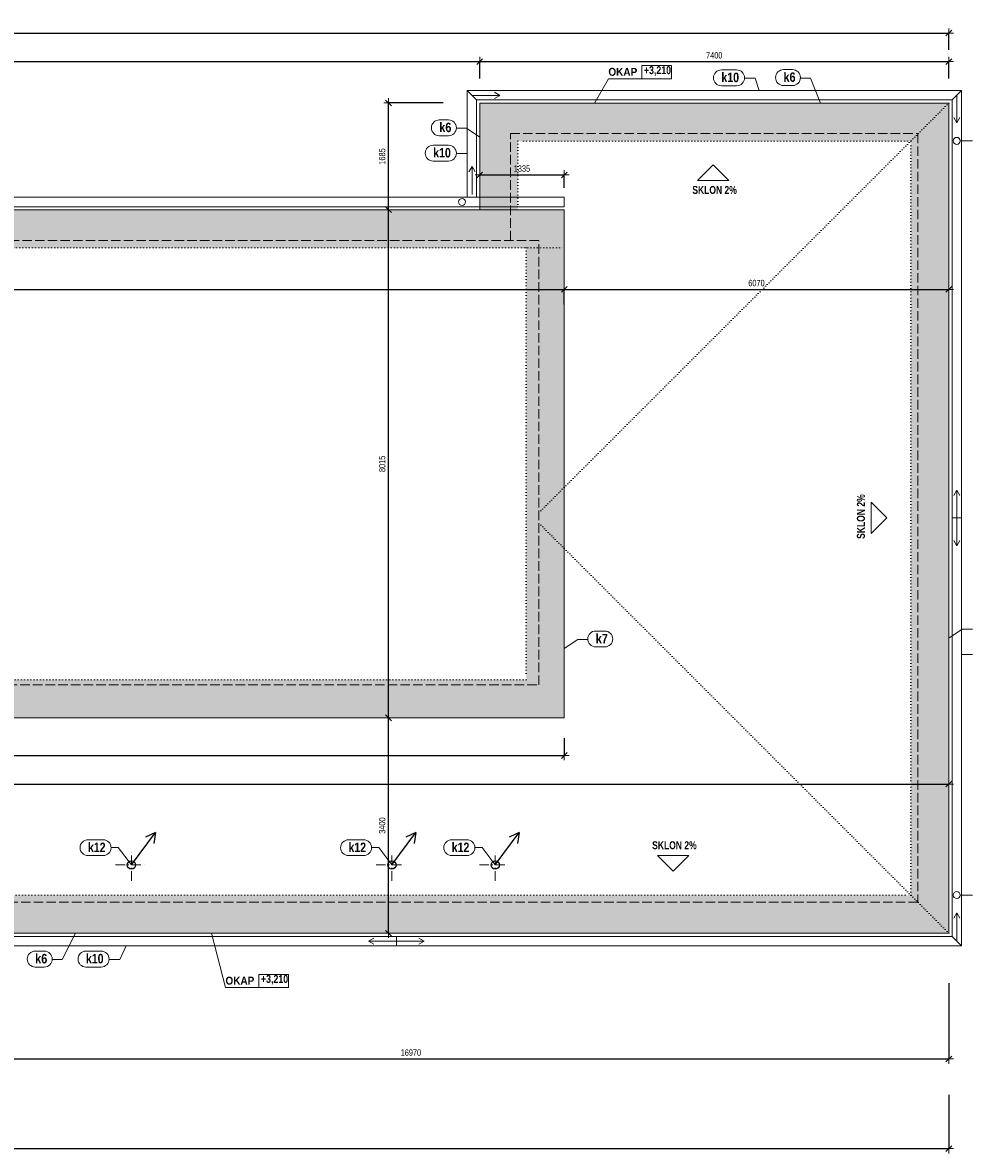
# Model space of a CAD drawing. Header units: millimetres. Extents: x -19286 to 33222, y -61558 to -43720.
# Tile 5 of 6: x 9481 to 24467, y -61558 to -43720. Entities that reach past the tile are written whole.
import ezdxf

# ---------------------------------------------------------------- set-up
doc = ezdxf.new("R2010")
doc.units = ezdxf.units.MM
doc.header["$PDMODE"] = 65
for name, pattern in [('Carkovana 2x_1', [200, 150, -50]), ('Cerchovana_1', [250, 150, -50, 0, -50]), ('JIS_08_37', [50, 0, -50]), ('Teckovana 0.5x_2', [40, 0, -40])]:
    doc.linetypes.add(name, pattern=pattern)
doc.layers.add('XR$1$VÝKRES STŘECHY - NÁVRH_1', color=7, linetype='Continuous', lineweight=25)
doc.styles.add('ARIALNARROW', font='ARIALN.TTF')
doc.dimstyles.new('DIMSTYLE_3', dxfattribs={"dimtxt": 100, "dimasz": 150, "dimexe": 0, "dimexo": 0, "dimgap": 50, "dimtad": 2, "dimdec": 0, "dimrnd": 5, "dimzin": 12, "dimdsep": 46, "dimtxsty": 'ARIALNARROW', "dimblk1": 'ALL_ML_STRICH', "dimblk2": 'ALL_ML_STRICH', "dimsah": 1, "dimcen": 0, "dimclrd": 6, "dimclre": 6, "dimclrt": 6, "dimadec": 0, "dimazin": 0, "dimtfac": 1, "dimtdec": 0, "dimtix": 1, "dimtmove": 2, "dimatfit": 3, "dimfxl": 0, "dimtzin": 0, "dimlwd": 0, "dimlwe": 13, "dimarcsym": 0})

# ---------------------------------------------------------------- blocks, each defined once
blk = doc.blocks.new('ALL_ML_STRICH')
at = {"color": 0, "linetype": 'ByBlock', "lineweight": -2}
for p, q in [((-1, 0), (0.5, 0)), ((-0.3, -0.3), (0.3, 0.3)), ((0, -0.5), (0, 0.5))]:
    blk.add_line(p, q, dxfattribs=at)
blk = doc.blocks.new('*D7')
at = {"layer": 'DEFPOINTS', "color": 6, "linetype": 'Continuous', "lineweight": 13}
for p in [(-11025, -44336), (-11025, -44988), (16694, -44988)]:
    blk.add_point(p, dxfattribs=at)
at = {"layer": 'XR$1$VÝKRES STŘECHY - NÁVRH_1', "color": 6, "linetype": 'Continuous', "lineweight": -2}
for p, q in [((-11025, -44599), (-11025, -44336)), ((-11025, -44336), (16694, -44336)), ((16694, -44599), (16694, -44336))]:
    blk.add_line(p, q, dxfattribs=at)
at = {"layer": 'XR$1$VÝKRES STŘECHY - NÁVRH_1', "color": 6, "linetype": 'Continuous', "lineweight": 13, "xscale": 150, "yscale": 150, "zscale": 150, "rotation": 180}
blk.add_blockref('ALL_ML_STRICH', (-11025, -44336), dxfattribs=at)
at = {"layer": 'XR$1$VÝKRES STŘECHY - NÁVRH_1', "color": 6, "linetype": 'Continuous', "lineweight": 13, "xscale": 150, "yscale": 150, "zscale": 150}
blk.add_blockref('ALL_ML_STRICH', (16694, -44336), dxfattribs=at)
at = {"layer": 'XR$1$VÝKRES STŘECHY - NÁVRH_1', "color": 6, "linetype": 'Continuous', "lineweight": 13, "insert": (2830, -44236), "char_height": 100, "width": 405.71, "attachment_point": 5, "style": 'ARIALNARROW'}
blk.add_mtext('\\W0.81;\\A1;{27720}', dxfattribs=at)
blk = doc.blocks.new('*D8')
at = {"layer": 'DEFPOINTS', "color": 6, "linetype": 'Continuous', "lineweight": 13}
for p in [(16694, -44336), (16694, -44988), (24095, -44988)]:
    blk.add_point(p, dxfattribs=at)
at = {"layer": 'XR$1$VÝKRES STŘECHY - NÁVRH_1', "color": 6, "linetype": 'Continuous', "lineweight": -2}
for p, q in [((16694, -44599), (16694, -44336)), ((16694, -44336), (24095, -44336)), ((24095, -44599), (24095, -44336))]:
    blk.add_line(p, q, dxfattribs=at)
at = {"layer": 'XR$1$VÝKRES STŘECHY - NÁVRH_1', "color": 6, "linetype": 'Continuous', "lineweight": 13, "xscale": 150, "yscale": 150, "zscale": 150, "rotation": 180}
blk.add_blockref('ALL_ML_STRICH', (16694, -44336), dxfattribs=at)
at = {"layer": 'XR$1$VÝKRES STŘECHY - NÁVRH_1', "color": 6, "linetype": 'Continuous', "lineweight": 13, "xscale": 150, "yscale": 150, "zscale": 150}
blk.add_blockref('ALL_ML_STRICH', (24095, -44336), dxfattribs=at)
at = {"layer": 'XR$1$VÝKRES STŘECHY - NÁVRH_1', "color": 6, "linetype": 'Continuous', "lineweight": 13, "insert": (20394, -44236), "char_height": 100, "width": 324.57, "attachment_point": 5, "style": 'ARIALNARROW'}
blk.add_mtext('\\W0.81;\\A1;{7400}', dxfattribs=at)
blk = doc.blocks.new('*D9')
at = {"layer": 'DEFPOINTS', "color": 6, "linetype": 'Continuous', "lineweight": 13}
for p in [(18027, -54687), (15254, -58085), (17220, -58085)]:
    blk.add_point(p, dxfattribs=at)
at = {"layer": 'XR$1$VÝKRES STŘECHY - NÁVRH_1', "color": 6, "linetype": 'Continuous', "lineweight": -2}
for p, q in [((15254, -54687), (15254, -54687)), ((15254, -58085), (15254, -54687)), ((15254, -58085), (15254, -58085))]:
    blk.add_line(p, q, dxfattribs=at)
at = {"layer": 'XR$1$VÝKRES STŘECHY - NÁVRH_1', "color": 6, "linetype": 'Continuous', "lineweight": 13, "xscale": 150, "yscale": 150, "zscale": 150}
for p, rotation in [((15254, -54687), 90), ((15254, -58085), 270)]:
    blk.add_blockref('ALL_ML_STRICH', p, dxfattribs=dict(at, rotation=rotation))
at = {"layer": 'XR$1$VÝKRES STŘECHY - NÁVRH_1', "color": 6, "linetype": 'Continuous', "lineweight": 13, "insert": (15154, -56387), "char_height": 100, "width": 324.57, "attachment_point": 5, "rotation": 90, "style": 'ARIALNARROW'}
blk.add_mtext('\\W0.81;\\A1;{3400}', dxfattribs=at)
blk = doc.blocks.new('*D10')
at = {"layer": 'DEFPOINTS', "color": 6, "linetype": 'Continuous', "lineweight": 13}
for p in [(16694, -46673), (15254, -54687), (18027, -54687)]:
    blk.add_point(p, dxfattribs=at)
at = {"layer": 'XR$1$VÝKRES STŘECHY - NÁVRH_1', "color": 6, "linetype": 'Continuous', "lineweight": -2}
for p, q in [((15254, -46673), (15254, -46673)), ((15254, -54687), (15254, -46673)), ((15254, -54687), (15254, -54687))]:
    blk.add_line(p, q, dxfattribs=at)
at = {"layer": 'XR$1$VÝKRES STŘECHY - NÁVRH_1', "color": 6, "linetype": 'Continuous', "lineweight": 13, "xscale": 150, "yscale": 150, "zscale": 150}
for p, rotation in [((15254, -46673), 90), ((15254, -54687), 270)]:
    blk.add_blockref('ALL_ML_STRICH', p, dxfattribs=dict(at, rotation=rotation))
at = {"layer": 'XR$1$VÝKRES STŘECHY - NÁVRH_1', "color": 6, "linetype": 'Continuous', "lineweight": 13, "insert": (15154, -50681), "char_height": 100, "width": 324.57, "attachment_point": 5, "rotation": 90, "style": 'ARIALNARROW'}
blk.add_mtext('\\W0.81;\\A1;{8015}', dxfattribs=at)
blk = doc.blocks.new('*D11')
at = {"layer": 'DEFPOINTS', "color": 6, "linetype": 'Continuous', "lineweight": 13}
for p in [(16694, -44988), (15254, -46673), (16694, -46673)]:
    blk.add_point(p, dxfattribs=at)
at = {"layer": 'XR$1$VÝKRES STŘECHY - NÁVRH_1', "color": 6, "linetype": 'Continuous', "lineweight": -2}
for p, q in [((16119, -44988), (15254, -44988)), ((15254, -46673), (15254, -44988)), ((15254, -46673), (15254, -46673))]:
    blk.add_line(p, q, dxfattribs=at)
at = {"layer": 'XR$1$VÝKRES STŘECHY - NÁVRH_1', "color": 6, "linetype": 'Continuous', "lineweight": 13, "xscale": 150, "yscale": 150, "zscale": 150}
for p, rotation in [((15254, -44988), 90), ((15254, -46673), 270)]:
    blk.add_blockref('ALL_ML_STRICH', p, dxfattribs=dict(at, rotation=rotation))
at = {"layer": 'XR$1$VÝKRES STŘECHY - NÁVRH_1', "color": 6, "linetype": 'Continuous', "lineweight": 13, "insert": (15154, -45832), "char_height": 100, "width": 324.57, "attachment_point": 5, "rotation": 90, "style": 'ARIALNARROW'}
blk.add_mtext('\\W0.81;\\A1;{1685}', dxfattribs=at)
blk = doc.blocks.new('*D14')
at = {"layer": 'DEFPOINTS', "color": 6, "linetype": 'Continuous', "lineweight": 13}
for p in [(7127, -58085), (24095, -58085), (7127, -60068)]:
    blk.add_point(p, dxfattribs=at)
at = {"layer": 'XR$1$VÝKRES STŘECHY - NÁVRH_1', "color": 6, "linetype": 'Continuous', "lineweight": -2}
for p, q in [((24095, -58875), (24095, -60068)), ((7127, -60017), (7127, -60068)), ((7127, -60068), (24095, -60068))]:
    blk.add_line(p, q, dxfattribs=at)
at = {"layer": 'XR$1$VÝKRES STŘECHY - NÁVRH_1', "color": 6, "linetype": 'Continuous', "lineweight": 13, "xscale": 150, "yscale": 150, "zscale": 150, "rotation": 180}
blk.add_blockref('ALL_ML_STRICH', (7127, -60068), dxfattribs=at)
at = {"layer": 'XR$1$VÝKRES STŘECHY - NÁVRH_1', "color": 6, "linetype": 'Continuous', "lineweight": 13, "xscale": 150, "yscale": 150, "zscale": 150}
blk.add_blockref('ALL_ML_STRICH', (24095, -60068), dxfattribs=at)
at = {"layer": 'XR$1$VÝKRES STŘECHY - NÁVRH_1', "color": 6, "linetype": 'Continuous', "lineweight": 13, "insert": (15607, -59968), "char_height": 100, "width": 405.71, "attachment_point": 5, "style": 'ARIALNARROW'}
blk.add_mtext('\\W0.81;\\A1;{16970}', dxfattribs=at)
blk = doc.blocks.new('*D15')
at = {"layer": 'DEFPOINTS', "color": 6, "linetype": 'Continuous', "lineweight": 13}
for p in [(-18426, -55731), (-18426, -58085), (24095, -58085)]:
    blk.add_point(p, dxfattribs=at)
at = {"layer": 'XR$1$VÝKRES STŘECHY - NÁVRH_1', "color": 6, "linetype": 'Continuous', "lineweight": -2}
for p, q in [((-18426, -55731), (-18426, -55731)), ((-18426, -55731), (24095, -55731)), ((24095, -55731), (24095, -55731))]:
    blk.add_line(p, q, dxfattribs=at)
at = {"layer": 'XR$1$VÝKRES STŘECHY - NÁVRH_1', "color": 6, "linetype": 'Continuous', "lineweight": 13, "xscale": 150, "yscale": 150, "zscale": 150, "rotation": 180}
blk.add_blockref('ALL_ML_STRICH', (-18426, -55731), dxfattribs=at)
at = {"layer": 'XR$1$VÝKRES STŘECHY - NÁVRH_1', "color": 6, "linetype": 'Continuous', "lineweight": 13, "xscale": 150, "yscale": 150, "zscale": 150}
blk.add_blockref('ALL_ML_STRICH', (24095, -55731), dxfattribs=at)
at = {"layer": 'XR$1$VÝKRES STŘECHY - NÁVRH_1', "color": 6, "linetype": 'Continuous', "lineweight": 13, "insert": (2830, -55631), "char_height": 100, "width": 405.71, "attachment_point": 5, "style": 'ARIALNARROW'}
blk.add_mtext('\\W0.81;\\A1;{42520}', dxfattribs=at)
blk = doc.blocks.new('*D29')
at = {"layer": 'DEFPOINTS', "color": 6, "linetype": 'Continuous', "lineweight": 13}
for p in [(24095, -44988), (24095, -58085), (25260, -58085)]:
    blk.add_point(p, dxfattribs=at)
at = {"layer": 'XR$1$VÝKRES STŘECHY - NÁVRH_1', "color": 6, "linetype": 'Continuous', "lineweight": -2}
for p, q in [((24717, -44988), (25260, -44988)), ((25260, -58085), (25260, -44988)), ((24717, -58085), (25260, -58085))]:
    blk.add_line(p, q, dxfattribs=at)
at = {"layer": 'XR$1$VÝKRES STŘECHY - NÁVRH_1', "color": 6, "linetype": 'Continuous', "lineweight": 13, "xscale": 150, "yscale": 150, "zscale": 150}
for p, rotation in [((25260, -44988), 90), ((25260, -58085), 270)]:
    blk.add_blockref('ALL_ML_STRICH', p, dxfattribs=dict(at, rotation=rotation))
at = {"layer": 'XR$1$VÝKRES STŘECHY - NÁVRH_1', "color": 6, "linetype": 'Continuous', "lineweight": 13, "insert": (25160, -51541), "char_height": 100, "width": 405.71, "attachment_point": 5, "rotation": 90, "style": 'ARIALNARROW'}
blk.add_mtext('\\W0.81;\\A1;{13095}', dxfattribs=at)
blk = doc.blocks.new('*D30')
at = {"layer": 'DEFPOINTS', "color": 6, "linetype": 'Continuous', "lineweight": 13}
for p in [(-18426, -58085), (24095, -58085), (-18426, -61483)]:
    blk.add_point(p, dxfattribs=at)
at = {"layer": 'XR$1$VÝKRES STŘECHY - NÁVRH_1', "color": 6, "linetype": 'Continuous', "lineweight": -2}
for p, q in [((-18426, -60508), (-18426, -61483)), ((24095, -60634), (24095, -61483)), ((-18426, -61483), (24095, -61483))]:
    blk.add_line(p, q, dxfattribs=at)
at = {"layer": 'XR$1$VÝKRES STŘECHY - NÁVRH_1', "color": 6, "linetype": 'Continuous', "lineweight": 13, "xscale": 150, "yscale": 150, "zscale": 150, "rotation": 180}
blk.add_blockref('ALL_ML_STRICH', (-18426, -61483), dxfattribs=at)
at = {"layer": 'XR$1$VÝKRES STŘECHY - NÁVRH_1', "color": 6, "linetype": 'Continuous', "lineweight": 13, "xscale": 150, "yscale": 150, "zscale": 150}
blk.add_blockref('ALL_ML_STRICH', (24095, -61483), dxfattribs=at)
at = {"layer": 'XR$1$VÝKRES STŘECHY - NÁVRH_1', "color": 6, "linetype": 'Continuous', "lineweight": 13, "insert": (2830, -61383), "char_height": 100, "width": 405.71, "attachment_point": 5, "style": 'ARIALNARROW'}
blk.add_mtext('\\W0.81;\\A1;{42520}', dxfattribs=at)
blk = doc.blocks.new('*D31')
at = {"layer": 'DEFPOINTS', "color": 6, "linetype": 'Continuous', "lineweight": 13}
for p in [(-12358, -54687), (18027, -54687), (-12358, -55281)]:
    blk.add_point(p, dxfattribs=at)
at = {"layer": 'XR$1$VÝKRES STŘECHY - NÁVRH_1', "color": 6, "linetype": 'Continuous', "lineweight": -2}
for p, q in [((-12358, -54975), (-12358, -55281)), ((18027, -55007), (18027, -55281)), ((-12358, -55281), (18027, -55281))]:
    blk.add_line(p, q, dxfattribs=at)
at = {"layer": 'XR$1$VÝKRES STŘECHY - NÁVRH_1', "color": 6, "linetype": 'Continuous', "lineweight": 13, "xscale": 150, "yscale": 150, "zscale": 150, "rotation": 180}
blk.add_blockref('ALL_ML_STRICH', (-12358, -55281), dxfattribs=at)
at = {"layer": 'XR$1$VÝKRES STŘECHY - NÁVRH_1', "color": 6, "linetype": 'Continuous', "lineweight": 13, "xscale": 150, "yscale": 150, "zscale": 150}
blk.add_blockref('ALL_ML_STRICH', (18027, -55281), dxfattribs=at)
at = {"layer": 'XR$1$VÝKRES STŘECHY - NÁVRH_1', "color": 6, "linetype": 'Continuous', "lineweight": 13, "insert": (2830, -55181), "char_height": 100, "width": 405.71, "attachment_point": 5, "style": 'ARIALNARROW'}
blk.add_mtext('\\W0.81;\\A1;{30385}', dxfattribs=at)
blk = doc.blocks.new('*D32')
at = {"layer": 'DEFPOINTS', "color": 6, "linetype": 'Continuous', "lineweight": 13}
for p in [(16694, -46123), (16694, -46212), (18027, -46673)]:
    blk.add_point(p, dxfattribs=at)
at = {"layer": 'XR$1$VÝKRES STŘECHY - NÁVRH_1', "color": 6, "linetype": 'Continuous', "lineweight": -2}
for p, q in [((16694, -46123), (16694, -46123)), ((16694, -46123), (18027, -46123)), ((18027, -46324), (18027, -46123))]:
    blk.add_line(p, q, dxfattribs=at)
at = {"layer": 'XR$1$VÝKRES STŘECHY - NÁVRH_1', "color": 6, "linetype": 'Continuous', "lineweight": 13, "xscale": 150, "yscale": 150, "zscale": 150, "rotation": 180}
blk.add_blockref('ALL_ML_STRICH', (16694, -46123), dxfattribs=at)
at = {"layer": 'XR$1$VÝKRES STŘECHY - NÁVRH_1', "color": 6, "linetype": 'Continuous', "lineweight": 13, "xscale": 150, "yscale": 150, "zscale": 150}
blk.add_blockref('ALL_ML_STRICH', (18027, -46123), dxfattribs=at)
at = {"layer": 'XR$1$VÝKRES STŘECHY - NÁVRH_1', "color": 6, "linetype": 'Continuous', "lineweight": 13, "insert": (17359, -46023), "char_height": 100, "width": 324.57, "attachment_point": 5, "style": 'ARIALNARROW'}
blk.add_mtext('\\W0.81;\\A1;{1335}', dxfattribs=at)
blk = doc.blocks.new('*D37')
at = {"layer": 'DEFPOINTS', "color": 6, "linetype": 'Continuous', "lineweight": 13}
for p in [(-12358, -46673), (18027, -46673), (-12358, -47929)]:
    blk.add_point(p, dxfattribs=at)
at = {"layer": 'XR$1$VÝKRES STŘECHY - NÁVRH_1', "color": 6, "linetype": 'Continuous', "lineweight": -2}
for p, q in [((-12358, -48169), (-12358, -47929)), ((-12358, -47929), (18027, -47929)), ((18027, -48169), (18027, -47929))]:
    blk.add_line(p, q, dxfattribs=at)
at = {"layer": 'XR$1$VÝKRES STŘECHY - NÁVRH_1', "color": 6, "linetype": 'Continuous', "lineweight": 13, "xscale": 150, "yscale": 150, "zscale": 150, "rotation": 180}
blk.add_blockref('ALL_ML_STRICH', (-12358, -47929), dxfattribs=at)
at = {"layer": 'XR$1$VÝKRES STŘECHY - NÁVRH_1', "color": 6, "linetype": 'Continuous', "lineweight": 13, "xscale": 150, "yscale": 150, "zscale": 150}
blk.add_blockref('ALL_ML_STRICH', (18027, -47929), dxfattribs=at)
at = {"layer": 'XR$1$VÝKRES STŘECHY - NÁVRH_1', "color": 6, "linetype": 'Continuous', "lineweight": 13, "insert": (2830, -47829), "char_height": 100, "width": 405.71, "attachment_point": 5, "style": 'ARIALNARROW'}
blk.add_mtext('\\W0.81;\\A1;{30385}', dxfattribs=at)
blk = doc.blocks.new('*D38')
at = {"layer": 'DEFPOINTS', "color": 6, "linetype": 'Continuous', "lineweight": 13}
for p in [(18027, -46673), (24095, -47596), (18027, -47929)]:
    blk.add_point(p, dxfattribs=at)
at = {"layer": 'XR$1$VÝKRES STŘECHY - NÁVRH_1', "color": 6, "linetype": 'Continuous', "lineweight": -2}
for p, q in [((18027, -48169), (18027, -47929)), ((18027, -47929), (24095, -47929)), ((24095, -47929), (24095, -47929))]:
    blk.add_line(p, q, dxfattribs=at)
at = {"layer": 'XR$1$VÝKRES STŘECHY - NÁVRH_1', "color": 6, "linetype": 'Continuous', "lineweight": 13, "xscale": 150, "yscale": 150, "zscale": 150, "rotation": 180}
blk.add_blockref('ALL_ML_STRICH', (18027, -47929), dxfattribs=at)
at = {"layer": 'XR$1$VÝKRES STŘECHY - NÁVRH_1', "color": 6, "linetype": 'Continuous', "lineweight": 13, "xscale": 150, "yscale": 150, "zscale": 150}
blk.add_blockref('ALL_ML_STRICH', (24095, -47929), dxfattribs=at)
at = {"layer": 'XR$1$VÝKRES STŘECHY - NÁVRH_1', "color": 6, "linetype": 'Continuous', "lineweight": 13, "insert": (21060, -47829), "char_height": 100, "width": 324.57, "attachment_point": 5, "style": 'ARIALNARROW'}
blk.add_mtext('\\W0.81;\\A1;{6070}', dxfattribs=at)
blk = doc.blocks.new('*D39')
at = {"layer": 'DEFPOINTS', "color": 6, "linetype": 'Continuous', "lineweight": 13}
for p in [(-18426, -43886), (-18426, -44988), (24095, -44988)]:
    blk.add_point(p, dxfattribs=at)
at = {"layer": 'XR$1$VÝKRES STŘECHY - NÁVRH_1', "color": 6, "linetype": 'Continuous', "lineweight": -2}
for p, q in [((-18426, -44146), (-18426, -43886)), ((-18426, -43886), (24095, -43886)), ((24095, -44147), (24095, -43886))]:
    blk.add_line(p, q, dxfattribs=at)
at = {"layer": 'XR$1$VÝKRES STŘECHY - NÁVRH_1', "color": 6, "linetype": 'Continuous', "lineweight": 13, "xscale": 150, "yscale": 150, "zscale": 150, "rotation": 180}
blk.add_blockref('ALL_ML_STRICH', (-18426, -43886), dxfattribs=at)
at = {"layer": 'XR$1$VÝKRES STŘECHY - NÁVRH_1', "color": 6, "linetype": 'Continuous', "lineweight": 13, "xscale": 150, "yscale": 150, "zscale": 150}
blk.add_blockref('ALL_ML_STRICH', (24095, -43886), dxfattribs=at)
at = {"layer": 'XR$1$VÝKRES STŘECHY - NÁVRH_1', "color": 6, "linetype": 'Continuous', "lineweight": 13, "insert": (2830, -43786), "char_height": 100, "width": 405.71, "attachment_point": 5, "style": 'ARIALNARROW'}
blk.add_mtext('\\W0.81;\\A1;{42520}', dxfattribs=at)

msp = doc.modelspace()

# ---------------------------------------------------------------- hatches: boundary and pattern name
at = {"layer": 'XR$1$VÝKRES STŘECHY - NÁVRH_1', "linetype": 'JIS_08_37', "lineweight": 13}
for color, points in [(81, [(-11024.6, -46673.5), (-11024.6, -44988.5), (-18426.1, -44988.5), (-18426.1, -58084.9), (24095.4, -58084.9), (24095.4, -44988.5), (16693.9, -44988.5), (16693.9, -46673.5), (17293.9, -46673.5), (17293.9, -45588.5), (23495.4, -45588.5), (23495.4, -57484.9), (-17826.1, -57484.9), (-17826.1, -45588.5), (-11624.6, -45588.5), (-11624.6, -46673.5)]), (131, [(-12357.8, -54686.7), (18027.2, -54686.7), (18027.2, -47273.5), (17427.2, -47273.5), (17427.2, -54086.7), (-11757.8, -54086.7), (-11757.8, -47273.5), (-12357.8, -47273.5)])]:
    msp.add_hatch(color=color, dxfattribs=at).paths.add_polyline_path(points)
at = {"layer": 'XR$1$VÝKRES STŘECHY - NÁVRH_1', "linetype": 'Continuous', "lineweight": 13}
msp.add_hatch(color=81, dxfattribs=at).paths.add_polyline_path([(-12357.8, -47273.5), (18027.2, -47273.5), (18027.2, -46673.5), (-12357.8, -46673.5)])

# ---------------------------------------------------------------- linework, layer by layer
at = {"layer": 'XR$1$VÝKRES STŘECHY - NÁVRH_1', "color": 3, "linetype": 'Continuous', "lineweight": 13}
for p, q in [((20746.7, -44466.5), (20506.7, -44466.5)), ((21629.5, -44462), (21485.5, -44462)), ((21752.5, -44594.1), (21912.5, -44594.1)), ((21912.5, -44594.1), (22070, -44988.5)), ((20746.7, -44716.5), (20506.7, -44716.5)), ((20869.7, -44598.6), (21041.2, -44598.6)), ((21041.2, -44598.6), (21101.1, -44788.5)), ((21629.5, -44712), (21485.5, -44712)), ((16199.4, -45254.9), (16055.4, -45254.9)), ((16322.4, -45387), (16482.4, -45387)), ((16482.4, -45387), (16693.9, -45528.8)), ((16199.4, -45654.9), (15959.4, -45654.9)), ((16199.4, -45504.9), (16055.4, -45504.9)), ((24466.9, -45585.1), (24275.4, -45585.1)), ((16322.4, -45787), (16493.9, -45787)), ((16199.4, -45904.9), (15959.4, -45904.9)), ((18667.7, -53317.9), (18523.7, -53317.9)), ((24306.9, -53286.8), (24095.4, -53428.6)), ((24466.9, -53286.8), (24306.9, -53286.8)), ((18238.7, -53450), (18027.2, -53591.7)), ((18398.7, -53450), (18238.7, -53450)), ((18667.7, -53567.9), (18523.7, -53567.9)), ((24466.9, -53686.8), (24295.4, -53686.8)), ((10751.7, -56610.7), (10511.7, -56610.7)), ((14861.7, -56610.7), (14621.7, -56610.7)), ((16491.7, -56610.7), (16251.7, -56610.7)), ((10751.7, -56860.7), (10511.7, -56860.7)), ((10879.5, -56734.1), (10989.5, -56734.1)), ((10989.5, -56734.1), (11198, -57008)), ((14861.7, -56860.7), (14621.7, -56860.7)), ((14989.5, -56734.1), (15099.5, -56734.1)), ((15099.5, -56734.1), (15308, -57008)), ((16491.7, -56860.7), (16251.7, -56860.7)), ((16619.5, -56734.1), (16729.5, -56734.1)), ((16729.5, -56734.1), (16938, -57008)), ((24466.9, -57483.3), (24275.4, -57483.3)), ((10105.5, -58500), (10317.1, -58084.9)), ((11014.2, -58500), (11113.9, -58284.9)), ((9822.5, -58367.9), (9678.5, -58367.9)), ((9945.5, -58500), (10105.5, -58500)), ((10719.7, -58367.9), (10479.7, -58367.9)), ((10842.7, -58500), (11014.2, -58500)), ((9822.5, -58617.9), (9678.5, -58617.9)), ((10719.7, -58617.9), (10479.7, -58617.9))]:
    msp.add_line(p, q, dxfattribs=at)
at = {"layer": 'XR$1$VÝKRES STŘECHY - NÁVRH_1', "color": 7, "linetype": 'Continuous', "lineweight": 13}
for p, q in [((18504.8, -44988.5), (18723.5, -44606.4)), ((18723.5, -44606.4), (19720.2, -44606.4)), ((16693.9, -46673.5), (16693.9, -44988.5)), ((16693.9, -44988.5), (24095.4, -44988.5)), ((24095.4, -44988.5), (24095.4, -58084.9)), ((20377.4, -45961.4), (20130, -46208.9)), ((20377.4, -45961.4), (20624.9, -46208.9)), ((20624.9, -46208.9), (20130, -46208.9)), ((-12357.8, -46673.5), (18027.2, -46673.5)), ((18027.2, -46673.5), (18027.2, -54686.7)), ((23117.4, -51534.2), (22869.9, -51286.7)), ((22869.9, -51286.7), (22869.9, -51781.7)), ((23117.4, -51534.2), (22869.9, -51781.7)), ((-12357.8, -54686.7), (18027.2, -54686.7)), ((19743.7, -57106.9), (19496.3, -56859.4)), ((19496.3, -56859.4), (19991.2, -56859.4)), ((19743.7, -57106.9), (19991.2, -56859.4)), ((-18426.1, -58084.9), (24095.4, -58084.9)), ((12462.9, -58084.9), (12681.5, -58942.8)), ((12681.5, -58942.8), (13678.2, -58942.8))]:
    msp.add_line(p, q, dxfattribs=at)
at = {"layer": 'XR$1$VÝKRES STŘECHY - NÁVRH_1', "color": 204, "linetype": 'Continuous', "lineweight": 13}
for p, q in [((16643.9, -44938.5), (16493.9, -44788.5)), ((16493.9, -46473.5), (16493.9, -44788.5)), ((16493.9, -44788.5), (24295.4, -44788.5)), ((16643.9, -44938.5), (16493.9, -44788.5)), ((16572.8, -44867.3), (17012.8, -44867.3)), ((16643.9, -44938.5), (16643.9, -46473.5)), ((24145.4, -44938.5), (16643.9, -44938.5)), ((17012.8, -44867.3), (16927.9, -44818.4)), ((17012.8, -44867.3), (16927.9, -44916.2)), ((24145.4, -44938.5), (24295.4, -44788.5)), ((24145.4, -58134.9), (24145.4, -44938.5)), ((24220.4, -44863.5), (24220.4, -45303.5)), ((24295.4, -44788.5), (24295.4, -58284.9)), ((24220.4, -45303.5), (24171.5, -45218.6)), ((24220.4, -45303.5), (24269.2, -45218.6)), ((16572.8, -45991.5), (16523.9, -46076.4)), ((16572.8, -46431.5), (16572.8, -45991.5)), ((16572.8, -45991.5), (16621.7, -46076.4)), ((-12357.8, -46473.5), (18027.2, -46473.5)), ((18027.2, -46623.5), (18027.2, -46473.5)), ((18027.2, -46623.5), (-12357.8, -46623.5)), ((24220.4, -51094.2), (24171.5, -51179.1)), ((24220.4, -51534.2), (24220.4, -51094.2)), ((24220.4, -51094.2), (24269.2, -51179.1)), ((24145.4, -51534.2), (24295.4, -51534.2)), ((24220.4, -51534.2), (24220.4, -51974.2)), ((24220.4, -51974.2), (24171.5, -51889.3)), ((24220.4, -51974.2), (24269.2, -51889.3)), ((24220.4, -57764.9), (24171.5, -57849.8)), ((24220.4, -57764.9), (24269.2, -57849.8)), ((24220.4, -58209.9), (24220.4, -57764.9)), ((-18476.1, -58134.9), (24145.4, -58134.9)), ((15378.8, -58134.9), (15378.8, -58284.9)), ((24295.4, -58284.9), (24145.4, -58134.9)), ((24295.4, -58284.9), (-18626.1, -58284.9)), ((14938.8, -58209.9), (15023.7, -58161)), ((15378.8, -58209.9), (14938.8, -58209.9)), ((14938.8, -58209.9), (15023.7, -58258.8)), ((15378.8, -58209.9), (15818.8, -58209.9)), ((15818.8, -58209.9), (15733.8, -58161)), ((15818.8, -58209.9), (15733.8, -58258.8))]:
    msp.add_line(p, q, dxfattribs=at)
at = {"layer": 'XR$1$VÝKRES STŘECHY - NÁVRH_1', "color": 7, "linetype": 'Teckovana 0.5x_2', "lineweight": 13}
for p, q in [((24095.4, -44988.5), (17627.2, -51451.7)), ((24095.4, -58084.9), (17627.2, -51616.7))]:
    msp.add_line(p, q, dxfattribs=at)
at = {"layer": 'XR$1$VÝKRES STŘECHY - NÁVRH_1', "color": 251, "linetype": 'Carkovana 2x_1', "lineweight": 13}
for p, q in [((17177.2, -47156.7), (17177.2, -45471.7)), ((17177.2, -45471.7), (23607.2, -45471.7)), ((23607.2, -45471.7), (23607.2, -57596.7)), ((17627.2, -47156.7), (-11957.8, -47156.7)), ((17627.2, -54166.7), (17627.2, -47156.7)), ((-11957.8, -54166.7), (17627.2, -54166.7)), ((23607.2, -57596.7), (6877.2, -57596.7))]:
    msp.add_line(p, q, dxfattribs=at)
at = {"layer": 'XR$1$VÝKRES STŘECHY - NÁVRH_1', "color": 1, "linetype": 'JIS_08_37', "lineweight": 13}
for p, q in [((23495.4, -45588.5), (17293.9, -45588.5)), ((17293.9, -45588.5), (17293.9, -46673.5)), ((23495.4, -57484.9), (23495.4, -45588.5)), ((-12357.8, -47273.5), (18027.2, -47273.5)), ((17427.2, -47273.5), (17427.2, -54086.7)), ((17427.2, -54086.7), (-11757.8, -54086.7)), ((-17826.1, -57484.9), (23495.4, -57484.9))]:
    msp.add_line(p, q, dxfattribs=at)
at = {"layer": 'XR$1$VÝKRES STŘECHY - NÁVRH_1', "color": 1, "linetype": 'Continuous', "lineweight": 25}
for p, q in [((11198, -57008), (11574.9, -56497)), ((11574.9, -56497), (11417.8, -56572.1)), ((11574.9, -56497), (11549.6, -56669.3)), ((15308, -57008), (15684.9, -56497)), ((15684.9, -56497), (15527.8, -56572.1)), ((15684.9, -56497), (15659.6, -56669.3)), ((16938, -57008), (17314.9, -56497)), ((17314.9, -56497), (17157.8, -56572.1)), ((17314.9, -56497), (17289.6, -56669.3))]:
    msp.add_line(p, q, dxfattribs=at)
at = {"layer": 'XR$1$VÝKRES STŘECHY - NÁVRH_1', "color": 7, "linetype": 'Cerchovana_1', "lineweight": 13}
for p, q in [((11198, -57258), (11198, -56758)), ((15308, -57258), (15308, -56758)), ((16938, -57258), (16938, -56758)), ((10948, -57008), (11448, -57008)), ((15058, -57008), (15558, -57008)), ((16688, -57008), (17188, -57008))]:
    msp.add_line(p, q, dxfattribs=at)
at = {"layer": 'XR$1$VÝKRES STŘECHY - NÁVRH_1', "color": 7, "linetype": 'Continuous', "lineweight": 13}
for points in [[(19250.2, -44606.4), (19720.2, -44606.4), (19720.2, -44398.1), (19250.2, -44398.1), (19250.2, -44606.4)], [(13208.2, -58942.8), (13678.2, -58942.8), (13678.2, -58734.5), (13208.2, -58734.5), (13208.2, -58942.8)]]:
    msp.add_lwpolyline(points, dxfattribs=at)
at = {"layer": 'XR$1$VÝKRES STŘECHY - NÁVRH_1', "color": 204, "linetype": 'Continuous', "lineweight": 13}
for centre in [(24220.4, -45585.1), (16414.4, -46548.5), (16414.9, -46548.5), (24220.4, -57483.3)]:
    msp.add_circle(centre, 55, dxfattribs=at)
at = {"layer": 'XR$1$VÝKRES STŘECHY - NÁVRH_1', "color": 7, "linetype": 'Continuous', "lineweight": 25}
for centre in [(11198, -57008), (15308, -57008), (16938, -57008)]:
    msp.add_circle(centre, 65, dxfattribs=at)
at = {"layer": 'XR$1$VÝKRES STŘECHY - NÁVRH_1', "color": 3, "linetype": 'Continuous', "lineweight": 13}
for centre, start, end in [((20506.7, -44591.5), 90, 270), ((20746.7, -44591.5), 270, 90), ((21485.5, -44587), 90, 270), ((21629.5, -44587), 270, 90), ((16055.4, -45379.9), 90, 270), ((16199.4, -45379.9), 270, 90), ((15959.4, -45779.9), 90, 270), ((16199.4, -45779.9), 270, 90), ((18523.7, -53442.9), 90, 270), ((18667.7, -53442.9), 270, 90), ((10511.7, -56735.7), 90, 270), ((10751.7, -56735.7), 270, 90), ((14621.7, -56735.7), 90, 270), ((14861.7, -56735.7), 270, 90), ((16251.7, -56735.7), 90, 270), ((16491.7, -56735.7), 270, 90), ((9678.5, -58492.9), 90, 270), ((9822.5, -58492.9), 270, 90), ((10479.7, -58492.9), 90, 270), ((10719.7, -58492.9), 270, 90)]:
    msp.add_arc(centre, 125, start, end, dxfattribs=at)

# ---------------------------------------------------------------- texts
at = {"layer": 'XR$1$VÝKRES STŘECHY - NÁVRH_1', "color": 7, "linetype": 'Continuous', "lineweight": 13, "char_height": 125, "attachment_point": 7, "style": 'ARIALNARROW'}
for s, insert, width in [('\\W1.10;\\fArial Narrow|i0|b1|c0|p0;OKAP  ', (18723.5, -44560.6), 595.389), ('\\W0.97;\\fArial Narrow|i0|b1|c0|p0;+3,210', (19283.5, -44560.6), 497.103), ('\\W0.94;\\fArial Narrow|i0|b1|c0|p0;SKLON 2%', (20047.4, -46423.9), 752.382), ('\\W0.94;\\fArial Narrow|i0|b1|c0|p0;SKLON 2%', (19413.7, -56761.1), 752.382), ('\\W1.10;\\fArial Narrow|i0|b1|c0|p0;OKAP  ', (12681.5, -58897), 595.389), ('\\W0.97;\\fArial Narrow|i0|b1|c0|p0;+3,210', (13241.5, -58897), 497.103)]:
    msp.add_mtext(s, dxfattribs=dict(at, insert=insert, width=width))
at = {"layer": 'XR$1$VÝKRES STŘECHY - NÁVRH_1', "color": 3, "linetype": 'Continuous', "lineweight": 13, "char_height": 150, "attachment_point": 7, "style": 'ARIALNARROW'}
for s, insert, width in [('\\W0.97;\\fArial Narrow|i0|b1|c0|p0;k10', (20506.7, -44661.5), 352.806), ('\\W1.00;\\fArial Narrow|i0|b1|c0|p0;k6', (21485.5, -44657), 259.211), ('\\W1.00;\\fArial Narrow|i0|b1|c0|p0;k6', (16055.4, -45449.9), 259.211), ('\\W0.97;\\fArial Narrow|i0|b1|c0|p0;k10', (15959.4, -45849.9), 352.806), ('\\W1.00;\\fArial Narrow|i0|b1|c0|p0;k7', (18523.7, -53512.9), 259.211), ('\\W0.97;\\fArial Narrow|i0|b1|c0|p0;k12', (10511.7, -56805.7), 352.806), ('\\W0.97;\\fArial Narrow|i0|b1|c0|p0;k12', (14621.7, -56805.7), 352.806), ('\\W0.97;\\fArial Narrow|i0|b1|c0|p0;k12', (16251.7, -56805.7), 352.806), ('\\W1.00;\\fArial Narrow|i0|b1|c0|p0;k6', (9678.5, -58562.9), 259.211), ('\\W0.97;\\fArial Narrow|i0|b1|c0|p0;k10', (10479.7, -58562.9), 352.806)]:
    msp.add_mtext(s, dxfattribs=dict(at, insert=insert, width=width))
at = {"layer": 'XR$1$VÝKRES STŘECHY - NÁVRH_1', "color": 7, "linetype": 'Continuous', "lineweight": 13, "insert": (22771.6, -51864.2), "char_height": 125, "width": 752.382, "attachment_point": 7, "rotation": 90, "style": 'ARIALNARROW'}
msp.add_mtext('\\W0.94;\\fArial Narrow|i0|b1|c0|p0;SKLON 2%', dxfattribs=at)

# ---------------------------------------------------------------- dimensions: what is measured, and where the dimension line sits
at = {"layer": 'XR$1$VÝKRES STŘECHY - NÁVRH_1', "color": 6, "linetype": 'Continuous', "lineweight": 13}
for base, p1, p2, picture, middle in [((24095.3524, -43885.6029), (-18426.0506, -44146.3978), (24095.3524, -44146.524), '*D39', (2829.9842, -43785.6029)), ((16693.9494, -44335.6029), (-11024.6476, -44598.9558), (16693.9494, -44598.9558), '*D7', (2829.9842, -44235.6029)), ((24095.3524, -44335.6029), (16693.9494, -44598.9558), (24095.3524, -44598.9558), '*D8', (20393.5842, -44235.6029)), ((18027.2, -46122.7), (16693.9, -46122.7), (18027.2, -46323.9), '*D32', (17359.5, -46022.7)), ((18027.2, -47929.2), (-12357.8, -48168.7), (18027.2, -48169.5), '*D37', (2830, -47829.2)), ((24095.4, -47929.2), (18027.2, -48169.5), (24095.4, -47929.2), '*D38', (21060.2, -47829.2)), ((18027.2, -55280.5), (-12357.8, -54974.9), (18027.2, -55006.7), '*D31', (2830, -55180.5)), ((24095.3524, -55730.512), (-18426.0506, -55730.512), (24095.3524, -55730.512), '*D15', (2829.9842, -55630.512)), ((24095.3524, -61482.966), (-18426.0506, -60508.117), (24095.3524, -60634.2441), '*D30', (2829.9842, -61382.966)), ((24095.4, -60068.2), (7127.2, -60016.7), (24095.4, -58874.7), '*D14', (15606.6, -59968.2))]:
    dim = msp.add_linear_dim(base=base, p1=p1, p2=p2, dimstyle='DIMSTYLE_3', override={"dimpost": '<>', "dimclrd": 6, "dimclre": 6, "dimclrt": 6, "dimlwd": 0, "dimlwe": 13}, dxfattribs=at)
    dim.commit()
    dim.dimension.update_dxf_attribs({"geometry": picture, "text_midpoint": middle, "dimtype": 160})
for base, p1, p2, picture, middle in [((15253.7, -44988.5), (15253.7, -46673.5), (16118.9, -44988.5), '*D11', (15153.7, -45832)), ((25259.8, -44988.5), (24717.5, -58084.9), (24717.5, -44988.5), '*D29', (25159.8, -51541.3)), ((15253.7, -46673.5), (15253.7, -54686.7), (15253.7, -46673.5), '*D10', (15153.7, -50681.1)), ((15253.7, -54686.7), (15253.7, -58084.9), (15253.7, -54686.7), '*D9', (15153.7, -56386.8))]:
    dim = msp.add_linear_dim(base=base, p1=p1, p2=p2, angle=90, dimstyle='DIMSTYLE_3', override={"dimpost": '<>', "dimclrd": 6, "dimclre": 6, "dimclrt": 6, "dimlwd": 0, "dimlwe": 13}, dxfattribs=at)
    dim.commit()
    dim.dimension.update_dxf_attribs({"geometry": picture, "text_midpoint": middle, "dimtype": 160})

doc.saveas('drawing.dxf')
